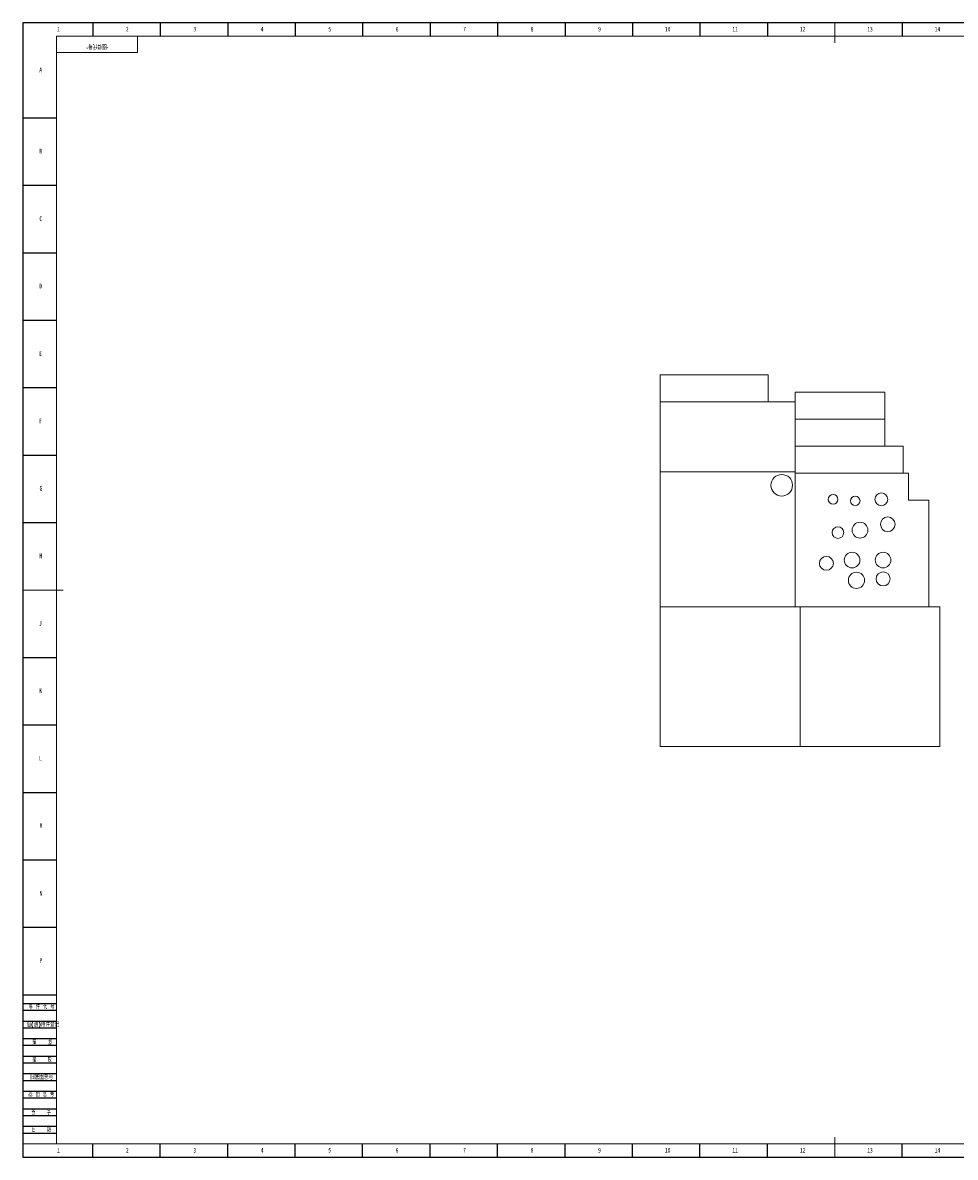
# Model space of a CAD drawing. Header units: millimetres. Extents: x 0 to 1206, y 0 to 841.
# Tile 1 of 2: x 0 to 691, y 0 to 841. Entities that reach past the tile are written whole.
import ezdxf

# ---------------------------------------------------------------- set-up
doc = ezdxf.new("R2010")
doc.units = ezdxf.units.MM
for name, color, linetype in [('10', 7, 'Continuous'), ('5', 7, 'Continuous'), ('9', 7, 'Continuous'), ('SLD-0', 7, 'Continuous')]:
    doc.layers.add(name, color=color, linetype=linetype)
doc.styles.add('SLDTEXTSTYLE0', font='TXT', dxfattribs={"width": 0.7, "bigfont": 'bigfont'})
doc.styles.add('SLDTEXTSTYLE2', font='TXT', dxfattribs={"width": 0.614286, "bigfont": 'bigfont'})
doc.styles.add('SLDTEXTSTYLE4', font='TXT', dxfattribs={"width": 0.566667, "bigfont": 'bigfont'})
doc.styles.add('SLDTEXTSTYLE5', font='TXT', dxfattribs={"width": 0.7})

msp = doc.modelspace()

# ---------------------------------------------------------------- linework, layer by layer
at = {"color": 7, "linetype": 'Continuous', "lineweight": 15}
for p, q in [((472.63, 579.92), (472.63, 559.92)), ((552.63, 579.92), (472.63, 579.92)), ((552.63, 559.92), (552.63, 579.92)), ((639.03, 567.12), (572.63, 567.12)), ((572.63, 567.12), (572.63, 547.12)), ((639.03, 547.12), (639.03, 567.12)), ((472.63, 559.92), (472.63, 508.12)), ((572.63, 559.92), (472.63, 559.92)), ((472.63, 559.92), (552.63, 559.92)), ((572.63, 508.12), (572.63, 559.92)), ((572.63, 547.12), (572.63, 527.12)), ((639.03, 547.12), (572.63, 547.12)), ((639.03, 527.12), (639.03, 547.12)), ((572.63, 527.12), (639.03, 527.12)), ((572.63, 527.12), (572.63, 507.12)), ((652.63, 527.12), (572.63, 527.12)), ((652.63, 507.12), (652.63, 527.12)), ((572.63, 508.12), (472.63, 508.12)), ((472.63, 508.12), (472.63, 408.12)), ((572.63, 408.12), (572.63, 508.12)), ((572.63, 507.12), (652.63, 507.12)), ((656.63, 507.12), (572.63, 507.12)), ((572.63, 507.12), (572.63, 408.12)), ((656.63, 507.12), (656.63, 487.12)), ((656.63, 487.12), (671.63, 487.12)), ((671.63, 408.12), (671.63, 487.12)), ((472.63, 408.12), (572.63, 408.12)), ((576.23, 408.12), (472.63, 408.12)), ((472.63, 408.12), (472.63, 304.52)), ((572.63, 408.12), (671.63, 408.12)), ((679.83, 408.12), (576.23, 408.12)), ((576.23, 408.12), (576.23, 304.52)), ((679.83, 304.52), (679.83, 408.12)), ((472.63, 304.52), (576.23, 304.52)), ((576.23, 304.52), (679.83, 304.52))]:
    msp.add_line(p, q, dxfattribs=at)
for centre, radius in [((562.63, 498.12), 8), ((600.73, 487.67), 3.59), ((617.13, 486.52), 3.53), ((636.48, 487.67), 4.76), ((641.24, 469.22), 5.42), ((604.32, 463.07), 4.31), ((620.66, 464.86), 5.85), ((614.8, 442.69), 5.82), ((637.76, 442.69), 5.77), ((595.73, 440.26), 5.16), ((618.03, 427.7), 6.01), ((637.76, 428.72), 5.23)]:
    msp.add_circle(centre, radius, dxfattribs=at)
at = {"layer": '5', "color": 7}
for p, q in [((1189, 841), (0, 841)), ((0, 841), (0, 0)), ((0, 114), (25, 114)), ((0, 109), (25, 109)), ((0, 101), (25, 101)), ((0, 96), (25, 96)), ((0, 88), (25, 88)), ((0, 83), (25, 83)), ((0, 75), (25, 75)), ((0, 70), (25, 70)), ((0, 62), (25, 62)), ((0, 57), (25, 57)), ((0, 49), (25, 49)), ((0, 44), (25, 44)), ((0, 36), (25, 36)), ((0, 31), (25, 31)), ((0, 23), (25, 23)), ((0, 18), (25, 18)), ((0, 0), (1189, 0))]:
    msp.add_line(p, q, dxfattribs=at)
at = {"layer": '5'}
for p, q in [((52, 841), (52, 831.05)), ((102, 841), (102, 831.05)), ((152, 841), (152, 831.05)), ((202, 841), (202, 831.05)), ((252, 841), (252, 831.05)), ((302, 841), (302, 831.05)), ((352, 841), (352, 831.05)), ((402, 841), (402, 831.05)), ((452, 841), (452, 831.05)), ((502, 841), (502, 831.05)), ((552, 841), (552, 831.05)), ((652, 841), (652, 831.05)), ((0, 770.5), (25, 770.5)), ((0, 720.5), (25, 720.5)), ((0, 670.5), (25, 670.5)), ((0, 620.5), (25, 620.5)), ((0, 570.5), (25, 570.5)), ((0, 520.5), (25, 520.5)), ((0, 470.5), (25, 470.5)), ((0, 370.5), (25, 370.5)), ((0, 320.5), (25, 320.5)), ((0, 270.5), (25, 270.5)), ((0, 220.5), (25, 220.5)), ((0, 170.5), (25, 170.5)), ((0, 120.5), (25, 120.5)), ((52, 0), (52, 10)), ((102, 0), (102, 10)), ((152, 0), (152, 10)), ((202, 0), (202, 10)), ((252, 0), (252, 10)), ((302, 0), (302, 10)), ((352, 0), (352, 10)), ((402, 0), (402, 10)), ((452, 0), (452, 10)), ((502, 0), (502, 10)), ((552, 0), (552, 10)), ((652, 0), (652, 10))]:
    msp.add_line(p, q, dxfattribs=at)
at = {"layer": '5', "lineweight": 15}
for p, q in [((602, 841), (602, 826)), ((0, 420.5), (30, 420.5)), ((602, 0), (602, 15))]:
    msp.add_line(p, q, dxfattribs=at)
at = {"layer": '5', "color": 7, "lineweight": 15}
for p, q in [((1179, 831.05), (25, 831.05)), ((25, 831.05), (25, 10)), ((85, 819), (85, 831)), ((25, 819), (85, 819)), ((0, 10), (1179, 10))]:
    msp.add_line(p, q, dxfattribs=at)

# ---------------------------------------------------------------- texts
at = {"layer": '10', "char_height": 3.5, "attachment_point": 2, "style": 'SLDTEXTSTYLE5'}
for s, insert in [('1', (26.54, 837.99)), ('2', (77.54, 837.99)), ('3', (127.54, 837.99)), ('4', (177.54, 837.99)), ('5', (227.54, 837.99)), ('6', (277.55, 837.99)), ('7', (327.55, 837.99)), ('8', (377.55, 837.99)), ('9', (427.55, 837.99)), ('10', (478.09, 837.99)), ('11', (528.09, 837.99)), ('12', (578.09, 837.99)), ('13', (628.09, 837.99)), ('14', (678.09, 837.99)), ('A', (13.32, 807.74)), ('B', (13.32, 747.58)), ('C', (13.43, 697.49)), ('D', (13.43, 647.58)), ('E', (13.32, 597.49)), ('F', (13.22, 547.58)), ('G', (13.54, 497.49)), ('H', (13.43, 447.58)), ('J', (13.02, 397.49)), ('K', (13.32, 347.58)), ('L', (13.18, 297.49)), ('M', (13.6, 247.58)), ('N', (13.55, 197.49)), ('P', (13.44, 147.58)), ('1', (26.54, 6.99)), ('2', (77.54, 6.99)), ('3', (127.54, 6.99)), ('4', (177.54, 6.99)), ('5', (227.54, 6.99)), ('6', (277.55, 6.99)), ('7', (327.55, 6.99)), ('8', (377.55, 6.99)), ('9', (427.55, 6.99)), ('10', (478.09, 6.99)), ('11', (528.09, 6.99)), ('12', (578.09, 6.99)), ('13', (628.09, 6.99)), ('14', (678.09, 6.99))]:
    msp.add_mtext(s, dxfattribs=dict(at, insert=insert))
at = {"layer": '9', "color": 7, "char_height": 3.5}
for s, insert, attachment_point, style in [('\\M+197EB \\M+18C8F \\M+191E3 \\M+18D86', (4.48, 113.36), 1, 'SLDTEXTSTYLE2'), ('\\M+18ED8(\\M+192CA)\\M+19770\\M+18C8F\\M+1936F记', (2.93, 100.28), 1, 'SLDTEXTSTYLE0'), ('\\M+19560    图', (14.35, 87.18), 2, 'SLDTEXTSTYLE4'), ('\\M+19560    \\M+18D5A', (14.32, 74.14), 2, 'SLDTEXTSTYLE4'), ('\\M+18B8C\\M+192EA图总\\M+18D86', (5.46, 61.2), 1, 'SLDTEXTSTYLE0'), ('\\M+192EA 图 总 \\M+18D86', (4.21, 48.43), 1, 'SLDTEXTSTYLE2'), ('签    \\M+18E9A', (13.71, 35.19), 2, 'SLDTEXTSTYLE4'), ('\\M+193FA    \\M+18AFA', (13.78, 22.23), 2, 'SLDTEXTSTYLE4')]:
    msp.add_mtext(s, dxfattribs=dict(at, insert=insert, attachment_point=attachment_point, style=style))
at = {"layer": 'SLD-0', "insert": (55.32, 821.74), "char_height": 3.5, "attachment_point": 2, "rotation": 180, "style": 'SLDTEXTSTYLE0'}
msp.add_mtext('\\M+18167图样\\M+191E3\\M+18D86\\M+18168', dxfattribs=at)

doc.saveas('drawing.dxf')
